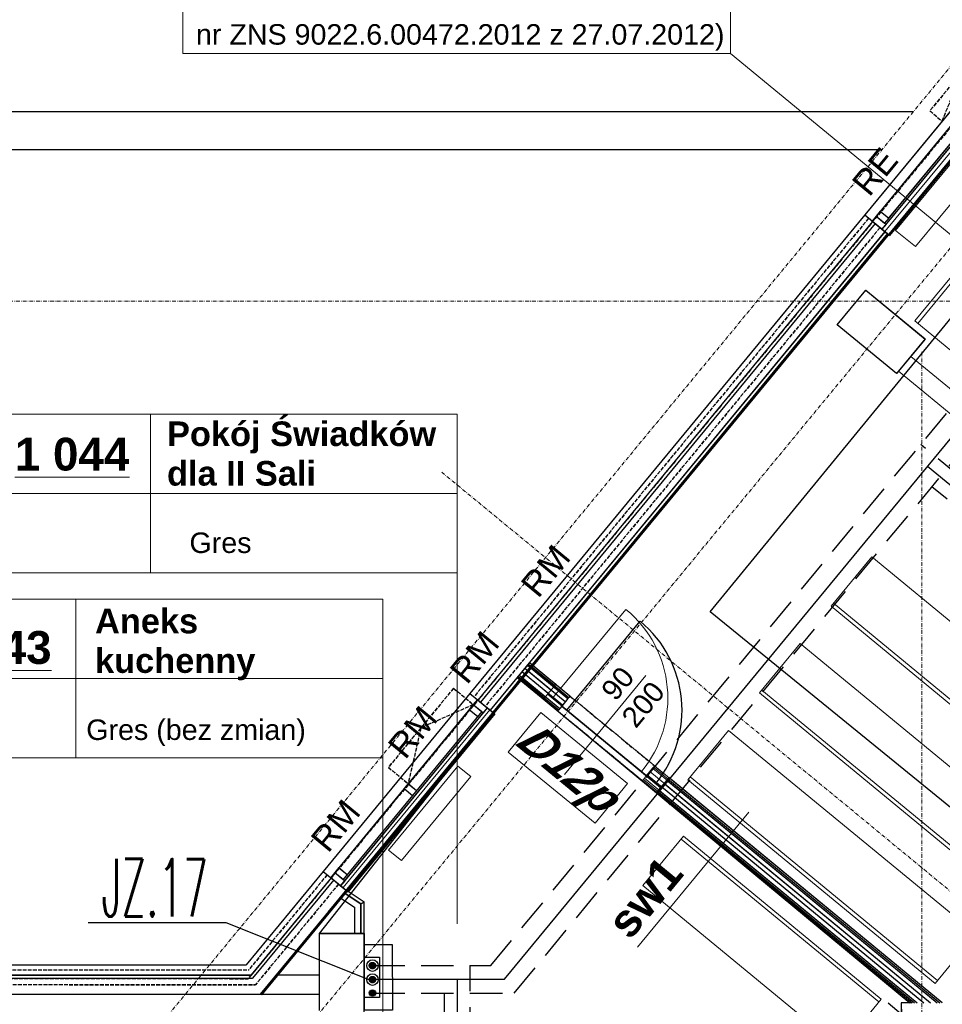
# Model space of a CAD drawing. Header units: millimetres. Extents: x -8642 to 28269, y -6609 to 3701.
# Tile 184 of 256: x 5383 to 6103, y -4024 to -3255. Entities that reach past the tile are written whole.
import ezdxf
from ezdxf.enums import TextEntityAlignment as Align

# ---------------------------------------------------------------- set-up
doc = ezdxf.new("R2010")
doc.units = ezdxf.units.MM
doc.header["$LTSCALE"] = 1000
doc.header["$MEASUREMENT"] = 0
for name, pattern in [('DASHED', [19.05, 12.7, -6.35]), ('rzut 1 pietra$0$ArchiTECH.PC 1. Line Type', [0.004, 0.003, -0.001]), ('rzut 1 pietra$0$ArchiTECH.PC 5. Line Type', [0.0053, 0.003, -0.001, 0.0003, -0.001]), ('rzut 1 pietra$0$ArchiTECH.PC Solid Line Type', [0]), ('SUFIT_1 PIETRO$0$ArchiTECH.PC 1. Line Type', [0.004, 0.003, -0.001]), ('SUFIT_1 PIETRO$0$ArchiTECH.PC Solid Line Type', [0])]:
    doc.linetypes.add(name, pattern=pattern)
for name, color, linetype, lineweight in [('_Numer_jednostki', 11, 'Continuous', 30), ('IS_ARCH', 254, 'Continuous', 18), ('IS_FREON_GAZ', 254, 'DASHED', 30), ('IS_HC_FREON_CIECZ', 254, 'Continuous', 30)]:
    doc.layers.add(name, color=color, linetype=linetype, lineweight=lineweight)
for name, color, linetype in [('IS_HC_IZOLACJA', 254, 'Continuous'), ('IS_UWAGI', 254, 'Continuous'), ('IS_WK_KAN_SKROPLINY', 254, 'DASHED'), ('SUFIT_1 PIETRO$0$ELEM KONSTRUKCJI - inwent', 254, 'Continuous'), ('SUFIT_1 PIETRO$0$INWENTARYZACJA', 254, 'Continuous'), ('SUFIT_1 PIETRO$0$Kalka 1', 254, 'Continuous'), ('SUFIT_1 PIETRO$0$Layer248', 254, 'Continuous'), ('SUFIT_1 PIETRO$0$sciany projektowane', 254, 'Continuous'), ('SUFIT_1 PIETRO$0$TYP SUFITÓW_NOWYCH', 254, 'Continuous')]:
    doc.layers.add(name, color=color, linetype=linetype)
doc.styles.add('romans1', font='simplex.shx', dxfattribs={"width": 0.8})
doc.styles.add('rzut 1 pietra$0$ArchiTECHStyle1', font='arial.ttf', dxfattribs={"height": 0.16})
doc.styles.add('rzut 1 pietra$0$ArchiTECHStyle3', font='arialbd.ttf', dxfattribs={"height": 0.192})
doc.styles.add('rzut 1 pietra$0$ArchiTECHStyle4', font='arialbi.ttf', dxfattribs={"oblique": 15, "height": 0.256})

msp = doc.modelspace()

# ---------------------------------------------------------------- hatches: boundary and pattern name
at = {"layer": 'IS_FREON_GAZ', "ltscale": 0.02}
msp.add_hatch(color=256, dxfattribs=at).paths.add_polyline_path([(5661.11, -3993.57, 1), (5656.11, -3993.57, 1)])
at = {"layer": 'IS_FREON_GAZ', "ltscale": 5}
msp.add_hatch(color=256, dxfattribs=at).paths.add_polyline_path([(5661.13, -4004.51, 1), (5656.13, -4004.51, 1)])
at = {"layer": 'IS_WK_KAN_SKROPLINY', "linetype": 'ByBlock', "lineweight": 30, "ltscale": 3}
msp.add_hatch(color=256, dxfattribs=at).paths.add_polyline_path([(5661.14, -4014.97, 1), (5656.14, -4014.97, 1)])

# ---------------------------------------------------------------- linework, layer by layer
at = {"layer": '_Numer_jednostki'}
msp.add_lwpolyline([(5436.74, -3959.96), (5544.29, -3959.96), (5657.05, -4004.87)], dxfattribs=at)
at = {"layer": 'IS_ARCH', "linetype": 'rzut 1 pietra$0$ArchiTECH.PC 5. Line Type'}
for p, q in [((10028.54, 1462.47), (5164.31, -4438.5)), ((10097.59, 1404.74), (5233.75, -4495.75)), ((6151.81, -3474.83), (-3581.18, -3474.83)), ((6087.42, -3514.19), (6087.16, -6163.49)), ((5712.64, -3608.22), (8016.99, -5507.73))]:
    msp.add_line(p, q, dxfattribs=at)
at = {"layer": 'IS_ARCH', "linetype": 'rzut 1 pietra$0$ArchiTECH.PC 1. Line Type'}
for p, q in [((6498.3, -2867.87), (5561.51, -4003.81)), ((6144.47, -3264.37), (6093.58, -3326.1)), ((6103.23, -3334.05), (6119.02, -3295.24)), ((6093.58, -3326.1), (6103.23, -3334.05)), ((6045.89, -3409.9), (5737.82, -3783.63)), ((6054.76, -3417.22), (5746.69, -3790.95)), ((5801.67, -3773.94), (5878.83, -3837.54)), ((5721.89, -3776.99), (5671.01, -3838.72)), ((5721.89, -3776.99), (5737.33, -3789.71)), ((5737.33, -3789.71), (5696.45, -3807.85)), ((5792.12, -3785.51), (5869.29, -3849.12)), ((5696.45, -3807.85), (5686.44, -3851.43)), ((5671.01, -3838.72), (5686.44, -3851.43)), ((5623.33, -3922.53), (5562.01, -3996.91)), ((5632.2, -3929.84), (5567.44, -4008.41)), ((5025.6, -3996.86), (5562.01, -3996.91)), ((-2053.16, -4003.06), (5561.51, -4003.81)), ((5547.12, -4003.81), (5561.51, -4003.81)), ((4289.88, -4008.29), (5567.44, -4008.41))]:
    msp.add_line(p, q, dxfattribs=at)
at = {"layer": 'IS_ARCH', "linetype": 'rzut 1 pietra$0$ArchiTECH.PC Solid Line Type'}
for p, q in [((6477.11, -2918.35), (5571.99, -4016.38)), ((5510.51, -3281.28), (5510.51, -3141.88)), ((5938.15, -3281.28), (5938.15, -3141.88)), ((6157.29, -3268.46), (6042.8, -3407.36)), ((6163.08, -3273.23), (6048.59, -3412.13)), ((5510.51, -3281.28), (5938.15, -3281.28)), ((5938.15, -3281.28), (6128.14, -3437.88)), ((6170.8, -3279.6), (6056.3, -3418.49)), ((6058.62, -3420.4), (6173.11, -3281.5)), ((6166.48, -3282.52), (6060.99, -3410.5)), ((6176.58, -3284.37), (6062.09, -3423.26)), ((6162.35, -3303.7), (6066.94, -3419.45)), ((6162.35, -3303.7), (6066.94, -3419.45)), ((6082.37, -3432.17), (6177.78, -3316.43)), ((6082.37, -3432.17), (6177.78, -3316.43)), ((3301.86, -3326.59), (6080.87, -3326.59)), ((6196.34, -3351.27), (6081.85, -3490.16)), ((6056.13, -3356.6), (3311.95, -3356.6)), ((6198.66, -3353.18), (6084.17, -3492.07)), ((6054.94, -3404.41), (6051.77, -3408.27)), ((6054.94, -3404.41), (6061.53, -3409.84)), ((6042.8, -3407.36), (5734.73, -3781.09)), ((6048.97, -3412.45), (5740.9, -3786.18)), ((6042.8, -3407.36), (6060.55, -3421.99)), ((6051.76, -3408.27), (6048.59, -3412.13)), ((6048.59, -3412.13), (6056.3, -3418.49)), ((6048.59, -3412.13), (6056.3, -3418.49)), ((6051.76, -3408.27), (6059.49, -3414.63)), ((6051.77, -3408.27), (6058.35, -3413.7)), ((6061.53, -3409.84), (6058.35, -3413.7)), ((6050.9, -3414.04), (5742.83, -3787.77)), ((6058.62, -3420.4), (5750.55, -3794.13)), ((6059.49, -3414.63), (6056.3, -3418.49)), ((6056.3, -3418.49), (6062.09, -3423.26)), ((6066.94, -3419.45), (6082.37, -3432.17)), ((6066.94, -3419.45), (6082.37, -3432.17)), ((6060.55, -3421.99), (5752.48, -3795.72)), ((6021.36, -3493.08), (6043.62, -3466.07)), ((6043.62, -3466.07), (6089.92, -3504.23)), ((6081.85, -3490.16), (6120.43, -3521.97)), ((6067.66, -3531.24), (6021.36, -3493.08)), ((6089.92, -3504.23), (6067.66, -3531.24)), ((6078.69, -3517.85), (6069.15, -3529.43)), ((6250.95, -3659.85), (6078.69, -3517.85)), ((6069.15, -3529.43), (6241.41, -3671.43)), ((5366.05, -3562.86), (5724.85, -3562.86)), ((5485.29, -3562.86), (5485.29, -3686.79)), ((5724.85, -3562.86), (5724.85, -3686.79)), ((5366.05, -3624.82), (5724.85, -3624.82)), ((6016.51, -3712.94), (6048.31, -3674.36)), ((6048.31, -3674.36), (6241.22, -3833.38)), ((5366.05, -3686.79), (5724.85, -3686.79)), ((5724.85, -3686.79), (5724.85, -3961)), ((5307.78, -3707.35), (5666.58, -3707.35)), ((5427.02, -3707.35), (5427.02, -3831.27)), ((5666.58, -3707.35), (5666.58, -3831.27)), ((6209.42, -3871.96), (6016.51, -3712.94)), ((6211.33, -3869.64), (6018.42, -3710.63)), ((5799.16, -3784.83), (5856.41, -3715.39)), ((5960.65, -3780.7), (5992.46, -3742.12)), ((5992.46, -3742.12), (6185.37, -3901.14)), ((5783.07, -3758.61), (5773.53, -3770.18)), ((5782.27, -3759.57), (5800.87, -3774.9)), ((5801.67, -3773.94), (5783.07, -3758.61)), ((5795.84, -3781.01), (5777.24, -3765.68)), ((5797.96, -3778.44), (5779.36, -3763.11)), ((5781.48, -3760.54), (5800.08, -3775.87)), ((5808.44, -3844.32), (5872.05, -3767.16)), ((5307.78, -3769.31), (5666.58, -3769.31)), ((5773.53, -3770.18), (5792.12, -3785.51)), ((5774.32, -3769.22), (5792.92, -3784.55)), ((5775.12, -3768.25), (5793.72, -3783.58)), ((5800.87, -3774.9), (5800.08, -3775.87)), ((5801.67, -3773.94), (5800.87, -3774.9)), ((5734.73, -3781.09), (5620.24, -3919.98)), ((5765.2, -3780.28), (5623.81, -3951.81)), ((5734.73, -3781.09), (5752.48, -3795.72)), ((5795.31, -3781.65), (5793.72, -3783.58)), ((5800.08, -3775.87), (5795.31, -3781.65)), ((5795.31, -3781.65), (5872.47, -3845.26)), ((5872.47, -3845.26), (5795.31, -3781.65)), ((5795.31, -3781.65), (5872.47, -3845.26)), ((6153.56, -3939.72), (5960.65, -3780.7)), ((6155.47, -3937.41), (5962.56, -3778.39)), ((5740.52, -3785.86), (5626.03, -3924.75)), ((5737.33, -3789.71), (5734.15, -3793.57)), ((5737.34, -3789.72), (5734.16, -3793.57)), ((5737.33, -3789.71), (5743.91, -3795.13)), ((5740.52, -3785.86), (5737.34, -3789.72)), ((5737.34, -3789.72), (5743.92, -3795.14)), ((5737.34, -3789.72), (5745.06, -3796.08)), ((5740.52, -3785.86), (5748.24, -3792.22)), ((5740.52, -3785.86), (5748.24, -3792.22)), ((5792.92, -3784.55), (5792.12, -3785.51)), ((5793.72, -3783.58), (5792.92, -3784.55)), ((5748.24, -3792.22), (5633.74, -3931.11)), ((5635.7, -3932.72), (5750.18, -3793.82)), ((5743.92, -3795.14), (5635.79, -3926.32)), ((5754.02, -3796.99), (5639.53, -3935.88)), ((5734.15, -3793.57), (5740.74, -3799)), ((5734.16, -3793.57), (5740.74, -3799)), ((5743.91, -3795.13), (5740.74, -3799)), ((5743.92, -3795.14), (5740.74, -3799)), ((5748.24, -3792.22), (5745.06, -3796.08)), ((5748.24, -3792.22), (5754.02, -3796.99)), ((5764.65, -3826.81), (5790.04, -3795.9)), ((5790.04, -3795.9), (5857.72, -3851.49)), ((5904.8, -3848.47), (5936.6, -3809.89)), ((5936.6, -3809.89), (6129.51, -3968.9)), ((5832.33, -3882.4), (5764.65, -3826.81)), ((5307.78, -3831.27), (5666.58, -3831.27)), ((5666.58, -3831.27), (5666.58, -4303.77)), ((5725.24, -3837.77), (5671.18, -3903.36)), ((5725.24, -3837.77), (5671.18, -3903.36)), ((5735.27, -3846.04), (5725.24, -3837.77)), ((5735.27, -3846.04), (5725.24, -3837.77)), ((5877.24, -3839.47), (5872.47, -3845.26)), ((5875.12, -3842.04), (6094.2, -4022.64)), ((5878.03, -3838.51), (5877.24, -3839.47)), ((5877.24, -3839.47), (6099.44, -4022.64)), ((5878.83, -3837.54), (5878.03, -3838.51)), ((5878.03, -3838.51), (6101.41, -4022.64)), ((6103.37, -4022.64), (5878.83, -3837.54)), ((5681.21, -3911.63), (5735.27, -3846.04)), ((5681.21, -3911.63), (5735.27, -3846.04)), ((5686.44, -3851.43), (5683.26, -3855.3)), ((5686.44, -3851.43), (5693.02, -3856.86)), ((5857.72, -3851.49), (5832.33, -3882.4)), ((5870.08, -3848.15), (5869.29, -3849.12)), ((5869.29, -3849.12), (6079.79, -4022.64)), ((5870.88, -3847.19), (5870.08, -3848.15)), ((5870.08, -3848.15), (6081.76, -4022.64)), ((5872.47, -3845.26), (5870.88, -3847.19)), ((5870.88, -3847.19), (6083.72, -4022.64)), ((5873, -3844.62), (6088.96, -4022.64)), ((6097.71, -4007.48), (5904.8, -3848.47)), ((6099.61, -4005.17), (5906.7, -3846.15)), ((5683.26, -3855.3), (5689.85, -3860.72)), ((5952.44, -3873.79), (5865.46, -3979.31)), ((5901.45, -3892.48), (5869.65, -3931.06)), ((6053.87, -4022), (5899.54, -3894.79)), ((6055.78, -4019.69), (5901.45, -3892.48)), ((5671.18, -3903.36), (5681.21, -3911.63)), ((5671.18, -3903.36), (5681.21, -3911.63)), ((5620.24, -3919.98), (5560.12, -3992.91)), ((5620.24, -3919.98), (5637.99, -3934.61)), ((5629.21, -3920.89), (5626.03, -3924.75)), ((5632.39, -3917.04), (5629.21, -3920.89)), ((5629.21, -3920.89), (5635.79, -3926.32)), ((5629.21, -3920.89), (5636.92, -3927.26)), ((5632.39, -3917.04), (5638.97, -3922.46)), ((5626.41, -3925.07), (5563.9, -4000.91)), ((5628.34, -3926.66), (5565.08, -4003.41)), ((5626.03, -3924.75), (5633.74, -3931.11)), ((5626.03, -3924.75), (5633.74, -3931.11)), ((5636.92, -3927.26), (5633.74, -3931.11)), ((5638.97, -3922.46), (5635.79, -3926.32)), ((5637.99, -3934.61), (5571.01, -4015.86)), ((5633.74, -3931.11), (5639.53, -3935.88)), ((5637.99, -3934.61), (5633.87, -3940.88)), ((5637.99, -3934.61), (5636.61, -3936.7)), ((5636.61, -3936.7), (5649.65, -3945.27)), ((5649.65, -3945.27), (5636.61, -3936.7)), ((5652.15, -3943.92), (5637.99, -3934.61)), ((5652.15, -3943.92), (5637.99, -3934.61)), ((5869.65, -3931.06), (6023.98, -4058.27)), ((5633.87, -3940.88), (5644.65, -3947.96)), ((5649.65, -3945.27), (5652.15, -3943.92)), ((5652.15, -3943.92), (5649.65, -3945.27)), ((5652.15, -3968.48), (5652.15, -3943.92)), ((5652.15, -3968.48), (5652.15, -3943.92)), ((5644.65, -3947.96), (5644.65, -3968.48)), ((5649.65, -3945.27), (5649.65, -3968.48)), ((5649.65, -3968.48), (5649.65, -3945.27)), ((5617.16, -3968.48), (5652.15, -3968.48)), ((5617.16, -4028.48), (5617.16, -3968.48)), ((5644.65, -3968.48), (5652.15, -3968.48)), ((5649.65, -3968.48), (5652.15, -3968.48)), ((5652.15, -3968.48), (5652.15, -4028.48)), ((6129.51, -3968.9), (6097.71, -4007.48)), ((5025.6, -3992.86), (5560.12, -3992.91)), ((4289.88, -4000.79), (5563.9, -4000.91)), ((4289.88, -4003.29), (5565.08, -4003.41)), ((3949.5, -4015.79), (5571.01, -4015.86)), ((5570.95, -4015.86), (5617.18, -4015.9)), ((6023.98, -4058.27), (6055.78, -4019.69)), ((6071.37, -4022.64), (6071.37, -4047.4)), ((6079.79, -4022.64), (6071.37, -4022.64))]:
    msp.add_line(p, q, dxfattribs=at)
msp.add_arc((5799.16, -3784.83), 90, 320.50087, 50.50087, dxfattribs=at)
at = {"layer": 'IS_FREON_GAZ', "ltscale": 0.002}
msp.add_line((6237.37, -3710.98), (6086.6, -3586.67), dxfattribs=at)
for points in [[(5658.47, -3993.57), (5751.09, -3993.57), (6560.01, -3012.53), (6643.03, -3080.97)], [(5771.87, -4127.76), (5734.89, -4127.76), (5734.89, -3993.57)]]:
    msp.add_lwpolyline(points, dxfattribs=at)
at = {"layer": 'IS_FREON_GAZ', "ltscale": 0.02}
msp.add_circle((5658.61, -3993.57), 2.5, dxfattribs=at)
at = {"layer": 'IS_FREON_GAZ', "ltscale": 5}
msp.add_circle((5658.63, -4004.51), 2.5, dxfattribs=at)
at = {"layer": 'IS_HC_FREON_CIECZ', "ltscale": 0.002}
msp.add_line((6231.01, -3718.7), (6091.85, -3603.96), dxfattribs=at)
for points in [[(5658.47, -4004.18), (5761.78, -4004.18), (6562.04, -3033.65), (6633.49, -3092.55)], [(5771.87, -4137.76), (5724.89, -4137.76), (5724.89, -4004.18)]]:
    msp.add_lwpolyline(points, dxfattribs=at)
at = {"layer": 'IS_HC_IZOLACJA'}
for centre in [(5658.61, -3993.57), (5658.63, -4004.51)]:
    msp.add_circle(centre, 4.5, dxfattribs=at)
at = {"layer": 'IS_UWAGI'}
for points in [[(5652.12, -3977.07), (5674.08, -3977.05), (5674.17, -4028.45), (5652.17, -4028.48)], [(5652.13, -3987.07), (5664.1, -3987.06), (5664.15, -4018.46), (5652.15, -4018.48)]]:
    msp.add_lwpolyline(points, dxfattribs=at)
at = {"layer": 'IS_WK_KAN_SKROPLINY', "lineweight": 30, "ltscale": 0.002}
msp.add_line((6224.64, -3726.42), (6095.27, -3619.74), dxfattribs=at)
for points in [[(5658.47, -4015.01), (5769.34, -4015.01), (6562.04, -3053.65), (6623.67, -3104.45)], [(5771.87, -4147.76), (5714.89, -4147.76), (5714.89, -4015.01)]]:
    msp.add_lwpolyline(points, dxfattribs=at)
at = {"layer": 'IS_WK_KAN_SKROPLINY', "linetype": 'ByBlock', "lineweight": 30, "ltscale": 3}
msp.add_circle((5658.64, -4014.97), 2.5, dxfattribs=at)
at = {"layer": 'SUFIT_1 PIETRO$0$ELEM KONSTRUKCJI - inwent', "linetype": 'SUFIT_1 PIETRO$0$ArchiTECH.PC Solid Line Type'}
for p, q in [((6021.36, -3493.16), (6043.62, -3466.15)), ((6043.62, -3466.15), (6089.92, -3504.32)), ((6067.66, -3531.32), (6021.36, -3493.16)), ((6089.92, -3504.32), (6067.66, -3531.32)), ((5617.16, -3968.56), (5652.15, -3968.56)), ((5617.16, -4028.57), (5617.16, -3968.56)), ((5652.15, -3968.56), (5652.15, -4028.57))]:
    msp.add_line(p, q, dxfattribs=at)
at = {"layer": 'SUFIT_1 PIETRO$0$INWENTARYZACJA', "linetype": 'SUFIT_1 PIETRO$0$ArchiTECH.PC Solid Line Type'}
for p, q in [((3301.86, -3326.67), (6080.87, -3326.67)), ((6056.13, -3356.68), (3311.95, -3356.68)), ((6071.37, -4022.72), (6071.37, -4047.48)), ((6079.79, -4022.72), (6071.37, -4022.72))]:
    msp.add_line(p, q, dxfattribs=at)
at = {"layer": 'SUFIT_1 PIETRO$0$Kalka 1', "linetype": 'SUFIT_1 PIETRO$0$ArchiTECH.PC 1. Line Type'}
for p, q in [((6498.3, -2867.95), (5561.51, -4003.9)), ((6144.47, -3264.46), (6093.58, -3326.19)), ((6103.23, -3334.14), (6119.02, -3295.32)), ((6093.58, -3326.19), (6103.23, -3334.14)), ((6045.89, -3409.99), (5737.82, -3783.72)), ((6054.76, -3417.3), (5746.69, -3791.03)), ((5721.89, -3777.07), (5671.01, -3838.8)), ((5721.89, -3777.07), (5737.33, -3789.8)), ((5737.33, -3789.79), (5696.45, -3807.93)), ((5696.45, -3807.93), (5686.44, -3851.52)), ((5671.01, -3838.8), (5686.44, -3851.52)), ((5623.33, -3922.61), (5562.01, -3996.99)), ((5632.2, -3929.93), (5567.44, -4008.49)), ((5025.6, -3996.94), (5562.01, -3996.99)), ((5547.12, -4003.89), (5561.51, -4003.9)), ((4289.88, -4008.37), (5567.44, -4008.49))]:
    msp.add_line(p, q, dxfattribs=at)
at = {"layer": 'SUFIT_1 PIETRO$0$Kalka 1', "linetype": 'SUFIT_1 PIETRO$0$ArchiTECH.PC Solid Line Type'}
for p, q in [((6477.11, -2918.43), (5571.99, -4016.46)), ((6157.29, -3268.55), (6042.8, -3407.44)), ((6163.08, -3273.32), (6048.59, -3412.21)), ((6170.8, -3279.68), (6056.3, -3418.57)), ((6166.48, -3282.6), (6060.99, -3410.58)), ((6176.58, -3284.45), (6062.09, -3423.34)), ((6054.94, -3404.49), (6051.77, -3408.36)), ((6054.94, -3404.49), (6061.53, -3409.92)), ((6042.8, -3407.44), (5734.73, -3781.17)), ((6048.97, -3412.53), (5740.9, -3786.26)), ((6042.8, -3407.44), (6060.55, -3422.07)), ((6051.76, -3408.35), (6048.59, -3412.21)), ((6048.59, -3412.21), (6056.3, -3418.57)), ((6048.59, -3412.21), (6056.3, -3418.57)), ((6051.76, -3408.35), (6059.49, -3414.72)), ((6051.77, -3408.36), (6058.35, -3413.78)), ((6061.53, -3409.92), (6058.35, -3413.78)), ((6050.9, -3414.12), (5742.83, -3787.85)), ((6058.62, -3420.48), (5750.55, -3794.21)), ((6059.49, -3414.72), (6056.3, -3418.57)), ((6056.3, -3418.57), (6062.09, -3423.34)), ((6060.55, -3422.07), (5752.48, -3795.8)), ((5734.73, -3781.17), (5620.24, -3920.07)), ((5765.2, -3780.37), (5623.81, -3951.9)), ((5734.73, -3781.17), (5752.48, -3795.8)), ((5740.52, -3785.94), (5626.03, -3924.84)), ((5737.33, -3789.79), (5734.15, -3793.65)), ((5737.34, -3789.8), (5734.16, -3793.66)), ((5737.33, -3789.79), (5743.91, -3795.22)), ((5740.52, -3785.94), (5737.34, -3789.8)), ((5737.34, -3789.8), (5745.06, -3796.16)), ((5737.34, -3789.8), (5743.92, -3795.22)), ((5740.52, -3785.94), (5748.24, -3792.3)), ((5740.52, -3785.94), (5748.24, -3792.3)), ((5748.24, -3792.3), (5633.74, -3931.2)), ((5743.92, -3795.22), (5635.79, -3926.41)), ((5754.02, -3797.07), (5639.53, -3935.97)), ((5734.15, -3793.65), (5740.74, -3799.08)), ((5734.16, -3793.66), (5740.74, -3799.09)), ((5743.92, -3795.22), (5740.74, -3799.09)), ((5743.91, -3795.22), (5740.74, -3799.08)), ((5748.24, -3792.3), (5745.06, -3796.16)), ((5748.24, -3792.3), (5754.02, -3797.07)), ((5686.44, -3851.52), (5683.26, -3855.38)), ((5686.44, -3851.52), (5693.02, -3856.94)), ((5683.26, -3855.38), (5689.85, -3860.81)), ((5620.24, -3920.07), (5560.12, -3992.99)), ((5620.24, -3920.07), (5637.99, -3934.7)), ((5629.21, -3920.98), (5626.03, -3924.84)), ((5632.39, -3917.12), (5629.21, -3920.98)), ((5629.21, -3920.98), (5636.92, -3927.34)), ((5629.21, -3920.98), (5635.79, -3926.41)), ((5632.39, -3917.12), (5638.97, -3922.54)), ((5626.41, -3925.15), (5563.9, -4000.99)), ((5628.34, -3926.74), (5565.08, -4003.5)), ((5626.03, -3924.84), (5633.74, -3931.2)), ((5626.03, -3924.84), (5633.74, -3931.2)), ((5636.92, -3927.34), (5633.74, -3931.2)), ((5638.97, -3922.54), (5635.79, -3926.41)), ((5637.99, -3934.7), (5571.01, -4015.94)), ((5633.74, -3931.2), (5639.53, -3935.97)), ((5025.6, -3992.94), (5560.12, -3992.99)), ((4289.88, -4000.87), (5563.9, -4000.99)), ((4289.88, -4003.37), (5565.08, -4003.5)), ((5583.33, -4001.01), (5571.01, -4015.94)), ((5617.19, -4001.04), (5583.33, -4001.01)), ((5617.18, -4016.17), (5617.19, -4001.04)), ((3949.5, -4015.87), (5571.01, -4015.94)), ((5570.95, -4015.94), (5617.18, -4015.98)), ((5571.01, -4015.94), (5617.18, -4016.17)), ((5617.18, -4016.17), (5617.18, -4016.17))]:
    msp.add_line(p, q, dxfattribs=at)
at = {"layer": 'SUFIT_1 PIETRO$0$Layer248', "linetype": 'SUFIT_1 PIETRO$0$ArchiTECH.PC Solid Line Type'}
for p, q in [((5637.99, -3934.7), (5633.87, -3940.96)), ((5637.99, -3934.7), (5636.61, -3936.78)), ((5652.15, -3944), (5637.99, -3934.7)), ((5652.15, -3944), (5637.99, -3934.7)), ((5633.87, -3940.96), (5644.65, -3948.05)), ((5636.61, -3936.78), (5649.65, -3945.35)), ((5649.65, -3945.35), (5636.61, -3936.78)), ((5649.65, -3945.35), (5652.15, -3944)), ((5652.15, -3944), (5649.65, -3945.35)), ((5652.15, -3968.56), (5652.15, -3944)), ((5652.15, -3968.56), (5652.15, -3944)), ((5644.65, -3948.05), (5644.65, -3968.56)), ((5649.65, -3945.35), (5649.65, -3968.56)), ((5649.65, -3968.56), (5649.65, -3945.35)), ((5644.65, -3968.56), (5652.15, -3968.56)), ((5649.65, -3968.56), (5652.15, -3968.56))]:
    msp.add_line(p, q, dxfattribs=at)
at = {"layer": 'SUFIT_1 PIETRO$0$sciany projektowane', "linetype": 'SUFIT_1 PIETRO$0$ArchiTECH.PC Solid Line Type'}
for p, q in [((5810.25, -3794.06), (5867.5, -3724.61)), ((5781.14, -3757.1), (5771.6, -3768.68)), ((5779.55, -3759.03), (5811.16, -3785.09)), ((5780.35, -3758.07), (5811.96, -3784.12)), ((5812.75, -3783.16), (5781.14, -3757.1)), ((5773.19, -3766.75), (5804.8, -3792.8)), ((5806.92, -3790.23), (5775.31, -3764.17)), ((5809.04, -3787.66), (5777.43, -3761.6)), ((5771.6, -3768.68), (5803.21, -3794.73)), ((5772.39, -3767.71), (5804.01, -3793.77)), ((5811.16, -3785.09), (5806.39, -3790.88)), ((5811.96, -3784.12), (5811.16, -3785.09)), ((5812.75, -3783.16), (5811.96, -3784.12)), ((5804.01, -3793.77), (5803.21, -3794.73)), ((5804.8, -3792.8), (5804.01, -3793.77)), ((5806.39, -3790.88), (5804.8, -3792.8)), ((5806.39, -3790.88), (5883.55, -3854.48)), ((5883.55, -3854.48), (5806.39, -3790.88)), ((5806.39, -3790.88), (5883.55, -3854.48)), ((5888.33, -3848.69), (5883.55, -3854.48)), ((5886.2, -3851.27), (6094.2, -4022.72)), ((5889.12, -3847.73), (5888.33, -3848.69)), ((5888.33, -3848.69), (6099.44, -4022.72)), ((5889.92, -3846.77), (5889.12, -3847.73)), ((5889.12, -3847.73), (6101.41, -4022.72)), ((6103.37, -4022.72), (5889.92, -3846.77)), ((5881.17, -3857.38), (5880.37, -3858.34)), ((5880.37, -3858.34), (6079.79, -4022.72)), ((5881.96, -3856.41), (5881.17, -3857.38)), ((5881.17, -3857.38), (6081.76, -4022.72)), ((5883.55, -3854.48), (5881.96, -3856.41)), ((5881.96, -3856.41), (6083.72, -4022.72)), ((5884.08, -3853.84), (6088.96, -4022.72)), ((6061.17, -4022.72), (6071.37, -4031.13))]:
    msp.add_line(p, q, dxfattribs=at)
at = {"layer": 'SUFIT_1 PIETRO$0$sciany projektowane', "linetype": 'SUFIT_1 PIETRO$0$ArchiTECH.PC 1. Line Type'}
for p, q in [((5812.75, -3783.16), (5889.92, -3846.77)), ((5803.21, -3794.73), (5880.37, -3858.34))]:
    msp.add_line(p, q, dxfattribs=at)
at = {"layer": 'SUFIT_1 PIETRO$0$sciany projektowane', "linetype": 'SUFIT_1 PIETRO$0$ArchiTECH.PC Solid Line Type'}
msp.add_arc((5810.25, -3794.06), 90, 320.50087, 50.50087, dxfattribs=at)
at = {"layer": 'SUFIT_1 PIETRO$0$TYP SUFITÓW_NOWYCH', "linetype": 'SUFIT_1 PIETRO$0$ArchiTECH.PC Solid Line Type'}
for p, q in [((5922.18, -3717.27), (6341, -3205.67)), ((6386.2, -4095.64), (5922.18, -3717.27)), ((5617.16, -3968.56), (5773.55, -3770.28)), ((5773.55, -3770.28), (6078.1, -4022.72)), ((5652.15, -3968.56), (5617.16, -3968.56)), ((5652.16, -4046.91), (5652.15, -3968.56)), ((6078.1, -4022.72), (6071.37, -4022.72)), ((6071.37, -4022.72), (6071.87, -4046.91))]:
    msp.add_line(p, q, dxfattribs=at)

# ---------------------------------------------------------------- texts
at = {"layer": '_Numer_jednostki', "style": 'romans1', "width": 0.5}
msp.add_text('JZ.17', height=45, rotation=359.91893, dxfattribs=at).set_placement((5447.26, -3955.26))
at = {"layer": 'IS_ARCH'}
for s, height, style, p in [('nr ZNS 9022.6.00472.2012 z 27.07.2012)', 16, 'rzut 1 pietra$0$ArchiTECHStyle1', (5520.84, -3279.22)), ('Pokój Świadków', 19.2, 'rzut 1 pietra$0$ArchiTECHStyle3', (5498.26, -3593.64)), ('%%u1 044%%u', 25.6, 'rzut 1 pietra$0$ArchiTECHStyle3', (5379.42, -3614.67)), ('dla II Sali', 19.2, 'rzut 1 pietra$0$ArchiTECHStyle3', (5498.26, -3624.52)), ('Gres ', 16, 'rzut 1 pietra$0$ArchiTECHStyle1', (5515.78, -3676.18)), ('Aneks', 19.2, 'rzut 1 pietra$0$ArchiTECHStyle3', (5442.07, -3739.88)), ('%%u1 043%%u', 25.6, 'rzut 1 pietra$0$ArchiTECHStyle3', (5318.68, -3765.62)), ('kuchenny', 19.2, 'rzut 1 pietra$0$ArchiTECHStyle3', (5442.07, -3770.76)), ('Gres (bez zmian)', 16, 'rzut 1 pietra$0$ArchiTECHStyle1', (5435.22, -3822.18))]:
    msp.add_text(s, height=height, dxfattribs=dict(at, style=style)).set_placement(p, align=Align.BOTTOM_LEFT)
for s, height, style, p in [('RE', 19.2, 'rzut 1 pietra$0$ArchiTECHStyle1', (6050.77, -3397.69)), ('RM', 19.2, 'rzut 1 pietra$0$ArchiTECHStyle1', (5792.35, -3711.19)), ('RM', 19.2, 'rzut 1 pietra$0$ArchiTECHStyle1', (5736.79, -3778.59)), ('90', 16, 'rzut 1 pietra$0$ArchiTECHStyle1', (5851.97, -3790.94)), ('200', 16, 'rzut 1 pietra$0$ArchiTECHStyle1', (5867.87, -3812.11)), ('RM', 19.2, 'rzut 1 pietra$0$ArchiTECHStyle1', (5688.57, -3837.09)), ('RM', 19.2, 'rzut 1 pietra$0$ArchiTECHStyle1', (5628.37, -3910.12)), ('sw1', 25.6, 'rzut 1 pietra$0$ArchiTECHStyle3', (5865.46, -3979.31))]:
    msp.add_text(s, height=height, rotation=50.5, dxfattribs=dict(at, style=style)).set_placement(p, align=Align.BOTTOM_LEFT)
at = {"layer": 'IS_ARCH', "style": 'rzut 1 pietra$0$ArchiTECHStyle4', "oblique": 15}
msp.add_text('D12p', height=25.6, rotation=320.6, dxfattribs=at).set_placement((5764.65, -3826.81), align=Align.BOTTOM_LEFT)

doc.saveas('drawing.dxf')
